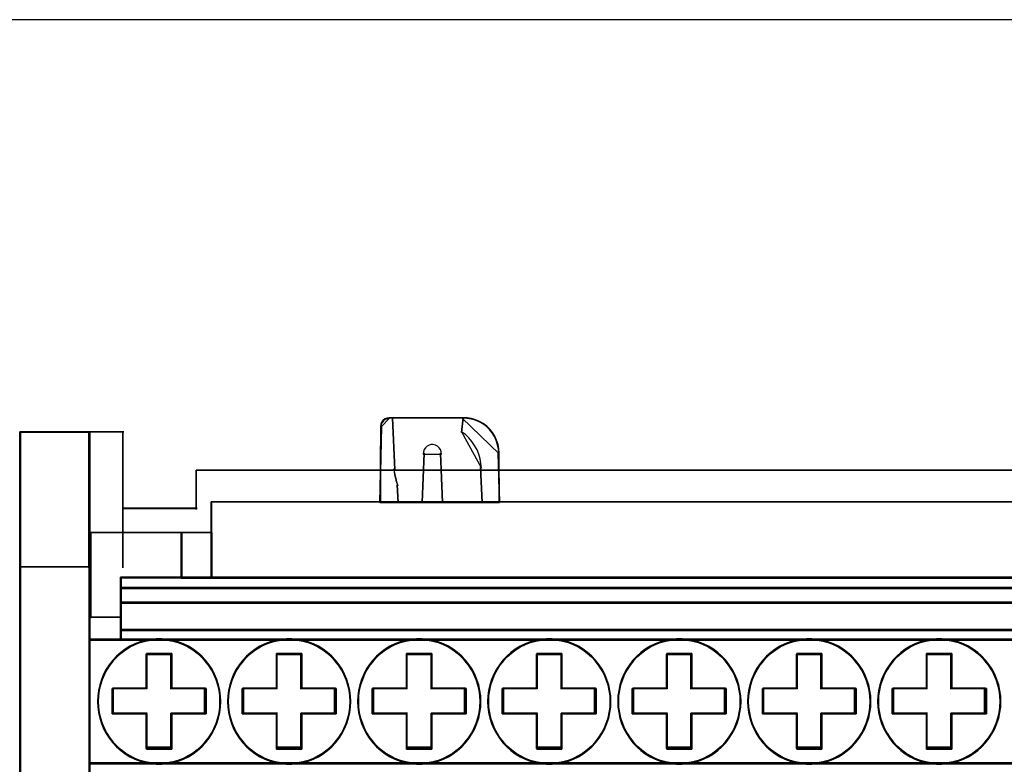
# Model space of a CAD drawing. Header units: millimetres. Extents: x 203 to 3426, y 719 to 2381.
# Tile 49 of 185: x 2523.95 to 2529.8, y 1118.43 to 1122.87. Entities that reach past the tile are written whole.
import ezdxf

# ---------------------------------------------------------------- set-up
doc = ezdxf.new("R2010")
doc.units = ezdxf.units.MM
doc.layers.add('45', color=7, linetype='Continuous')
doc.layers.add('E_Legrand_obudowy', color=7, linetype='Continuous')

# ---------------------------------------------------------------- blocks, each defined once
blk = doc.blocks.new('XL3 160 wnękowa 6x24M')
at = {"layer": 'E_Legrand_obudowy'}
blk.add_lwpolyline([(256.553, -272.261), (-257.679, -272.261)], dxfattribs=at)
blk = doc.blocks.new('BR 4P-10 125A (400408)')
at = {"layer": '45', "color": 59}
for points in [[(27.579, 46.767), (27.559, 47.012), (27.513, 47.264), (27.433, 47.509), (27.333, 47.74), (27.199, 47.951), (27.046, 48.148), (26.866, 48.318), (26.659, 48.475), (26.446, 48.597), (26.219, 48.692), (25.979, 48.76), (25.733, 48.794), (25.493, 48.808), (21.46, 48.808), (21.247, 48.808), (21.12, 48.781), (21.007, 48.74), (20.9, 48.652), (20.82, 48.55), (20.774, 48.434), (20.754, 48.291), (20.721, 43.924), (21.72, 43.924), (23.18, 43.924), (24.286, 43.924), (26.586, 43.924), (27.606, 43.924), (27.579, 46.767)], [(0.032, 27.089), (4.076, 27.089), (4.076, 28.821), (4.076, 28.915), (4.076, 36.039), (4.076, 37.312), (4.076, 44.173), (4.076, 47.987), (0.032, 47.987), (0.032, 44.173), (0.032, 27.089)], [(0.061, 27.118), (4.047, 27.118), (4.047, 28.845), (4.047, 28.939), (4.047, 36.043), (4.047, 37.313), (4.047, 44.155), (4.047, 47.958), (0.061, 47.958), (0.061, 44.155), (0.061, 27.118)], [(94.818, 39.575), (94.818, 42.183), (94.818, 42.967), (94.818, 43.981), (87.28, 43.981), (86.282, 43.981), (84.834, 43.981), (83.749, 43.981), (81.468, 43.981), (80.45, 43.981), (25.304, 43.981), (24.292, 43.981), (22.011, 43.981), (20.914, 43.981), (19.465, 43.981), (18.474, 43.981), (11.015, 43.981), (11.015, 42.967), (11.015, 42.183), (11.015, 39.575), (94.818, 39.575)], [(94.791, 39.604), (94.791, 42.179), (94.791, 42.953), (94.791, 43.954), (87.258, 43.954), (86.261, 43.954), (84.813, 43.954), (83.73, 43.954), (81.45, 43.954), (80.432, 43.954), (25.323, 43.954), (24.312, 43.954), (22.033, 43.954), (20.936, 43.954), (19.489, 43.954), (18.497, 43.954), (11.044, 43.954), (11.044, 42.953), (11.044, 42.179), (11.044, 39.604), (94.791, 39.604)], [(4.017, 36.013), (5.841, 36.013), (5.841, 36.583), (5.841, 37.289), (5.841, 38.157), (5.841, 39.012), (5.841, 39.297), (5.841, 39.609), (9.361, 39.609), (9.361, 42.208), (4.084, 42.208), (4.084, 37.296), (4.017, 37.296), (4.017, 36.013)], [(4.046, 36.042), (5.85, 36.042), (5.85, 36.606), (5.85, 37.306), (5.85, 38.166), (5.85, 39.013), (5.85, 39.296), (5.85, 39.605), (9.333, 39.605), (9.333, 42.18), (4.112, 42.18), (4.112, 37.312), (4.046, 37.312), (4.046, 36.042)], [(11.072, 39.575), (11.072, 42.208), (9.304, 42.208), (9.304, 39.575), (11.072, 39.575)], [(11.044, 39.604), (11.044, 42.18), (9.331, 42.18), (9.331, 39.604), (11.044, 39.604)], [(5.821, 38.984), (99.939, 38.984), (99.939, 39.294), (99.939, 39.634), (96.514, 39.634), (94.815, 39.634), (11.018, 39.634), (9.305, 39.634), (5.821, 39.634), (5.821, 39.294), (5.821, 38.984)], [(5.85, 39.013), (99.912, 39.013), (99.912, 39.296), (99.912, 39.606), (96.489, 39.606), (94.791, 39.606), (11.043, 39.606), (9.332, 39.606), (5.85, 39.606), (5.85, 39.296), (5.85, 39.013)], [(5.821, 38.136), (99.939, 38.136), (99.939, 39.043), (5.821, 39.043), (5.821, 38.136)], [(5.85, 38.165), (99.912, 38.165), (99.912, 39.015), (5.85, 39.015), (5.85, 38.165)], [(5.821, 36.577), (99.939, 36.577), (99.939, 37.303), (99.939, 38.196), (5.821, 38.196), (5.821, 37.303), (5.821, 36.577)], [(5.85, 36.606), (99.912, 36.606), (99.912, 37.306), (99.912, 38.167), (5.85, 38.167), (5.85, 37.306), (5.85, 36.606)], [(5.821, 36.636), (5.821, 36.013), (99.939, 36.013), (99.939, 36.636), (5.821, 36.636)], [(5.85, 36.608), (5.85, 36.042), (99.912, 36.042), (99.912, 36.608), (5.85, 36.608)], [(4.017, 28.91), (101.743, 28.91), (101.743, 36.072), (99.938, 36.072), (5.822, 36.072), (4.017, 36.072), (4.017, 28.91)], [(10.698, 30.119), (10.901, 30.373), (11.076, 30.641), (11.225, 30.923), (11.346, 31.225), (11.454, 31.534), (11.522, 31.849), (11.562, 32.165), (11.576, 32.488), (11.562, 32.817), (11.522, 33.126), (11.454, 33.442), (11.346, 33.758), (11.225, 34.06), (11.076, 34.341), (10.901, 34.602), (10.698, 34.863), (10.482, 35.097), (10.239, 35.303), (9.989, 35.502), (9.712, 35.666), (9.429, 35.804), (9.132, 35.92), (8.821, 36.003), (8.51, 36.058), (8.193, 36.092), (7.869, 36.092), (7.552, 36.058), (7.241, 36.003), (6.937, 35.92), (6.633, 35.804), (6.35, 35.666), (6.073, 35.502), (5.823, 35.303), (5.587, 35.097), (5.364, 34.863), (5.162, 34.602), (4.993, 34.341), (4.844, 34.06), (4.716, 33.758), (4.615, 33.442), (4.547, 33.126), (4.5, 32.817), (4.486, 32.488), (4.5, 32.165), (4.547, 31.849), (4.615, 31.534), (4.716, 31.225), (4.844, 30.923), (4.993, 30.641), (5.162, 30.373), (5.364, 30.119), (5.587, 29.886), (5.823, 29.673), (6.073, 29.481), (6.35, 29.316), (6.633, 29.172), (6.937, 29.062), (7.241, 28.98), (7.552, 28.918), (7.869, 28.884), (8.193, 28.884), (8.51, 28.918), (8.821, 28.98), (9.132, 29.062), (9.429, 29.172), (9.712, 29.316), (9.989, 29.481), (10.239, 29.673), (10.482, 29.886), (10.698, 30.119)], [(11.516, 32.813), (11.529, 32.488), (11.516, 32.169), (11.476, 31.858), (11.409, 31.546), (11.303, 31.241), (11.183, 30.943), (11.036, 30.665), (10.863, 30.401), (10.663, 30.15), (10.45, 29.92), (10.21, 29.71), (9.963, 29.52), (9.69, 29.357), (9.41, 29.215), (9.117, 29.106), (8.811, 29.025), (8.504, 28.964), (8.191, 28.93), (7.871, 28.93), (7.558, 28.964), (7.252, 29.025), (6.952, 29.106), (6.652, 29.215), (6.372, 29.357), (6.099, 29.52), (5.852, 29.71), (5.619, 29.92), (5.399, 30.15), (5.199, 30.401), (5.033, 30.665), (4.886, 30.943), (4.759, 31.241), (4.659, 31.546), (4.593, 31.858), (4.546, 32.169), (4.533, 32.488), (4.546, 32.813), (4.593, 33.118), (4.659, 33.43), (4.759, 33.741), (4.886, 34.04), (5.033, 34.317), (5.199, 34.575), (5.399, 34.832), (5.619, 35.063), (5.852, 35.266), (6.099, 35.463), (6.372, 35.625), (6.652, 35.761), (6.952, 35.876), (7.252, 35.957), (7.558, 36.011), (7.871, 36.045), (8.191, 36.045), (8.504, 36.011), (8.811, 35.957), (9.117, 35.876), (9.41, 35.761), (9.69, 35.625), (9.963, 35.463), (10.21, 35.266), (10.45, 35.063), (10.663, 34.832), (10.863, 34.575), (11.036, 34.317), (11.183, 34.04), (11.303, 33.741), (11.409, 33.43), (11.476, 33.118), (11.516, 32.813)], [(12.634, 30.373), (12.844, 30.119), (13.06, 29.886), (13.303, 29.673), (13.552, 29.481), (13.829, 29.316), (14.113, 29.172), (14.41, 29.062), (14.72, 28.98), (15.024, 28.918), (15.348, 28.884), (15.665, 28.884), (15.989, 28.918), (16.293, 28.98), (16.604, 29.062), (16.901, 29.172), (17.184, 29.316), (17.461, 29.481), (17.711, 29.673), (17.954, 29.886), (18.17, 30.119), (18.379, 30.373), (18.548, 30.641), (18.696, 30.923), (18.825, 31.225), (18.926, 31.534), (18.994, 31.849), (19.041, 32.165), (19.054, 32.488), (19.041, 32.817), (18.994, 33.126), (18.926, 33.442), (18.825, 33.758), (18.696, 34.06), (18.548, 34.341), (18.379, 34.602), (18.17, 34.863), (17.954, 35.097), (17.711, 35.303), (17.461, 35.502), (17.184, 35.666), (16.901, 35.804), (16.604, 35.92), (16.293, 36.003), (15.989, 36.058), (15.665, 36.092), (15.348, 36.092), (15.024, 36.058), (14.72, 36.003), (14.41, 35.92), (14.113, 35.804), (13.829, 35.666), (13.552, 35.502), (13.303, 35.303), (13.06, 35.097), (12.844, 34.863), (12.634, 34.602), (12.466, 34.341), (12.317, 34.06), (12.189, 33.758), (12.088, 33.442), (12.02, 33.126), (11.973, 32.817), (11.959, 32.488), (11.973, 32.165), (12.02, 31.849), (12.088, 31.534), (12.189, 31.225), (12.317, 30.923), (12.466, 30.641), (12.634, 30.373)], [(19.009, 32.488), (18.996, 32.169), (18.95, 31.858), (18.883, 31.546), (18.783, 31.241), (18.656, 30.943), (18.51, 30.665), (18.343, 30.401), (18.137, 30.15), (17.923, 29.92), (17.683, 29.71), (17.437, 29.52), (17.164, 29.357), (16.884, 29.215), (16.591, 29.106), (16.284, 29.025), (15.984, 28.964), (15.664, 28.93), (15.351, 28.93), (15.031, 28.964), (14.731, 29.025), (14.425, 29.106), (14.132, 29.215), (13.852, 29.357), (13.579, 29.52), (13.332, 29.71), (13.092, 29.92), (12.879, 30.15), (12.672, 30.401), (12.506, 30.665), (12.359, 30.943), (12.232, 31.241), (12.133, 31.546), (12.066, 31.858), (12.019, 32.169), (12.006, 32.488), (12.019, 32.813), (12.066, 33.118), (12.133, 33.43), (12.232, 33.741), (12.359, 34.04), (12.506, 34.317), (12.672, 34.575), (12.879, 34.832), (13.092, 35.063), (13.332, 35.266), (13.579, 35.463), (13.852, 35.625), (14.132, 35.761), (14.425, 35.876), (14.731, 35.957), (15.031, 36.011), (15.351, 36.045), (15.664, 36.045), (15.984, 36.011), (16.284, 35.957), (16.591, 35.876), (16.884, 35.761), (17.164, 35.625), (17.437, 35.463), (17.683, 35.266), (17.923, 35.063), (18.137, 34.832), (18.343, 34.575), (18.51, 34.317), (18.656, 34.04), (18.783, 33.741), (18.883, 33.43), (18.95, 33.118), (18.996, 32.813), (19.009, 32.488)], [(19.669, 31.225), (19.791, 30.923), (19.939, 30.641), (20.115, 30.373), (20.317, 30.119), (20.533, 29.886), (20.776, 29.673), (21.026, 29.481), (21.303, 29.316), (21.587, 29.172), (21.884, 29.062), (22.194, 28.98), (22.505, 28.918), (22.822, 28.884), (23.146, 28.884), (23.464, 28.918), (23.774, 28.98), (24.078, 29.062), (24.382, 29.172), (24.666, 29.316), (24.936, 29.481), (25.192, 29.673), (25.428, 29.886), (25.645, 30.119), (25.854, 30.373), (26.023, 30.641), (26.171, 30.923), (26.299, 31.225), (26.401, 31.534), (26.468, 31.849), (26.516, 32.165), (26.529, 32.488), (26.516, 32.817), (26.468, 33.126), (26.401, 33.442), (26.299, 33.758), (26.171, 34.06), (26.023, 34.341), (25.854, 34.602), (25.645, 34.863), (25.428, 35.097), (25.192, 35.303), (24.936, 35.502), (24.666, 35.666), (24.382, 35.804), (24.078, 35.92), (23.774, 36.003), (23.464, 36.058), (23.146, 36.092), (22.822, 36.092), (22.505, 36.058), (22.194, 36.003), (21.884, 35.92), (21.587, 35.804), (21.303, 35.666), (21.026, 35.502), (20.776, 35.303), (20.533, 35.097), (20.317, 34.863), (20.115, 34.602), (19.939, 34.341), (19.791, 34.06), (19.669, 33.758), (19.561, 33.442), (19.493, 33.126), (19.453, 32.817), (19.439, 32.488), (19.453, 32.165), (19.493, 31.849), (19.561, 31.534), (19.669, 31.225)], [(26.469, 32.169), (26.423, 31.858), (26.356, 31.546), (26.256, 31.241), (26.129, 30.943), (25.983, 30.665), (25.816, 30.401), (25.61, 30.15), (25.396, 29.92), (25.163, 29.71), (24.91, 29.52), (24.643, 29.357), (24.364, 29.215), (24.064, 29.106), (23.764, 29.025), (23.457, 28.964), (23.144, 28.93), (22.824, 28.93), (22.511, 28.964), (22.205, 29.025), (21.898, 29.106), (21.605, 29.215), (21.325, 29.357), (21.052, 29.52), (20.805, 29.71), (20.566, 29.92), (20.352, 30.15), (20.152, 30.401), (19.979, 30.665), (19.833, 30.943), (19.713, 31.241), (19.606, 31.546), (19.539, 31.858), (19.499, 32.169), (19.486, 32.488), (19.499, 32.813), (19.539, 33.118), (19.606, 33.43), (19.713, 33.741), (19.833, 34.04), (19.979, 34.317), (20.152, 34.575), (20.352, 34.832), (20.566, 35.063), (20.805, 35.266), (21.052, 35.463), (21.325, 35.625), (21.605, 35.761), (21.898, 35.876), (22.205, 35.957), (22.511, 36.011), (22.824, 36.045), (23.144, 36.045), (23.457, 36.011), (23.764, 35.957), (24.064, 35.876), (24.364, 35.761), (24.643, 35.625), (24.91, 35.463), (25.163, 35.266), (25.396, 35.063), (25.61, 34.832), (25.816, 34.575), (25.983, 34.317), (26.129, 34.04), (26.256, 33.741), (26.356, 33.43), (26.423, 33.118), (26.469, 32.813), (26.482, 32.488), (26.469, 32.169)], [(27.27, 30.923), (27.419, 30.641), (27.588, 30.373), (27.797, 30.119), (28.013, 29.886), (28.249, 29.673), (28.506, 29.481), (28.776, 29.316), (29.066, 29.172), (29.363, 29.062), (29.667, 28.98), (29.978, 28.918), (30.302, 28.884), (30.619, 28.884), (30.937, 28.918), (31.247, 28.98), (31.558, 29.062), (31.855, 29.172), (32.139, 29.316), (32.415, 29.481), (32.665, 29.673), (32.908, 29.886), (33.124, 30.119), (33.327, 30.373), (33.502, 30.641), (33.651, 30.923), (33.772, 31.225), (33.881, 31.534), (33.948, 31.849), (33.995, 32.165), (34.002, 32.488), (33.995, 32.817), (33.948, 33.126), (33.881, 33.442), (33.772, 33.758), (33.651, 34.06), (33.502, 34.341), (33.327, 34.602), (33.124, 34.863), (32.908, 35.097), (32.665, 35.303), (32.415, 35.502), (32.139, 35.666), (31.855, 35.804), (31.558, 35.92), (31.247, 36.003), (30.937, 36.058), (30.619, 36.092), (30.302, 36.092), (29.978, 36.058), (29.667, 36.003), (29.363, 35.92), (29.066, 35.804), (28.776, 35.666), (28.506, 35.502), (28.249, 35.303), (28.013, 35.097), (27.797, 34.863), (27.588, 34.602), (27.419, 34.341), (27.27, 34.06), (27.142, 33.758), (27.041, 33.442), (26.973, 33.126), (26.926, 32.817), (26.912, 32.488), (26.926, 32.165), (26.973, 31.849), (27.041, 31.534), (27.142, 31.225), (27.27, 30.923)], [(33.949, 32.169), (33.902, 31.858), (33.836, 31.546), (33.729, 31.241), (33.609, 30.943), (33.462, 30.665), (33.289, 30.401), (33.089, 30.15), (32.876, 29.92), (32.636, 29.71), (32.39, 29.52), (32.116, 29.357), (31.837, 29.215), (31.543, 29.106), (31.237, 29.025), (30.93, 28.964), (30.617, 28.93), (30.304, 28.93), (29.984, 28.964), (29.678, 29.025), (29.378, 29.106), (29.085, 29.215), (28.798, 29.357), (28.532, 29.52), (28.278, 29.71), (28.045, 29.92), (27.832, 30.15), (27.625, 30.401), (27.459, 30.665), (27.312, 30.943), (27.186, 31.241), (27.086, 31.546), (27.019, 31.858), (26.972, 32.169), (26.959, 32.488), (26.972, 32.813), (27.019, 33.118), (27.086, 33.43), (27.186, 33.741), (27.312, 34.04), (27.459, 34.317), (27.625, 34.575), (27.832, 34.832), (28.045, 35.063), (28.278, 35.266), (28.532, 35.463), (28.798, 35.625), (29.085, 35.761), (29.378, 35.876), (29.678, 35.957), (29.984, 36.011), (30.304, 36.045), (30.617, 36.045), (30.93, 36.011), (31.237, 35.957), (31.543, 35.876), (31.837, 35.761), (32.116, 35.625), (32.39, 35.463), (32.636, 35.266), (32.876, 35.063), (33.089, 34.832), (33.289, 34.575), (33.462, 34.317), (33.609, 34.04), (33.729, 33.741), (33.836, 33.43), (33.902, 33.118), (33.949, 32.813), (33.955, 32.488), (33.949, 32.169)], [(34.615, 31.225), (34.744, 30.923), (34.892, 30.641), (35.068, 30.373), (35.27, 30.119), (35.486, 29.886), (35.73, 29.673), (35.979, 29.481), (36.256, 29.316), (36.54, 29.172), (36.837, 29.062), (37.147, 28.98), (37.458, 28.918), (37.775, 28.884), (38.093, 28.884), (38.417, 28.918), (38.721, 28.98), (39.031, 29.062), (39.328, 29.172), (39.619, 29.316), (39.889, 29.481), (40.145, 29.673), (40.382, 29.886), (40.598, 30.119), (40.807, 30.373), (40.976, 30.641), (41.124, 30.923), (41.253, 31.225), (41.354, 31.534), (41.421, 31.849), (41.469, 32.165), (41.482, 32.488), (41.469, 32.817), (41.421, 33.126), (41.354, 33.442), (41.253, 33.758), (41.124, 34.06), (40.976, 34.341), (40.807, 34.602), (40.598, 34.863), (40.382, 35.097), (40.145, 35.303), (39.889, 35.502), (39.619, 35.666), (39.328, 35.804), (39.031, 35.92), (38.721, 36.003), (38.417, 36.058), (38.093, 36.092), (37.775, 36.092), (37.458, 36.058), (37.147, 36.003), (36.837, 35.92), (36.54, 35.804), (36.256, 35.666), (35.979, 35.502), (35.73, 35.303), (35.486, 35.097), (35.27, 34.863), (35.068, 34.602), (34.892, 34.341), (34.744, 34.06), (34.615, 33.758), (34.514, 33.442), (34.447, 33.126), (34.399, 32.817), (34.393, 32.488), (34.399, 32.165), (34.447, 31.849), (34.514, 31.534), (34.615, 31.225)], [(41.376, 31.858), (41.309, 31.546), (41.209, 31.241), (41.082, 30.943), (40.936, 30.665), (40.769, 30.401), (40.563, 30.15), (40.35, 29.92), (40.116, 29.71), (39.863, 29.52), (39.597, 29.357), (39.31, 29.215), (39.017, 29.106), (38.71, 29.025), (38.411, 28.964), (38.091, 28.93), (37.778, 28.93), (37.464, 28.964), (37.158, 29.025), (36.851, 29.106), (36.558, 29.215), (36.278, 29.357), (36.005, 29.52), (35.759, 29.71), (35.519, 29.92), (35.305, 30.15), (35.106, 30.401), (34.932, 30.665), (34.786, 30.943), (34.659, 31.241), (34.559, 31.546), (34.493, 31.858), (34.446, 32.169), (34.439, 32.488), (34.446, 32.813), (34.493, 33.118), (34.559, 33.43), (34.659, 33.741), (34.786, 34.04), (34.932, 34.317), (35.106, 34.575), (35.305, 34.832), (35.519, 35.063), (35.759, 35.266), (36.005, 35.463), (36.278, 35.625), (36.558, 35.761), (36.851, 35.876), (37.158, 35.957), (37.464, 36.011), (37.778, 36.045), (38.091, 36.045), (38.411, 36.011), (38.71, 35.957), (39.017, 35.876), (39.31, 35.761), (39.597, 35.625), (39.863, 35.463), (40.116, 35.266), (40.35, 35.063), (40.563, 34.832), (40.769, 34.575), (40.936, 34.317), (41.082, 34.04), (41.209, 33.741), (41.309, 33.43), (41.376, 33.118), (41.422, 32.813), (41.436, 32.488), (41.422, 32.169), (41.376, 31.858)], [(42.211, 30.923), (42.359, 30.641), (42.528, 30.373), (42.737, 30.119), (42.953, 29.886), (43.19, 29.673), (43.446, 29.481), (43.716, 29.316), (44.006, 29.172), (44.303, 29.062), (44.607, 28.98), (44.918, 28.918), (45.242, 28.884), (45.559, 28.884), (45.876, 28.918), (46.187, 28.98), (46.497, 29.062), (46.794, 29.172), (47.078, 29.316), (47.355, 29.481), (47.604, 29.673), (47.847, 29.886), (48.063, 30.119), (48.266, 30.373), (48.441, 30.641), (48.59, 30.923), (48.711, 31.225), (48.819, 31.534), (48.887, 31.849), (48.934, 32.165), (48.941, 32.488), (48.934, 32.817), (48.887, 33.126), (48.819, 33.442), (48.711, 33.758), (48.59, 34.06), (48.441, 34.341), (48.266, 34.602), (48.063, 34.863), (47.847, 35.097), (47.604, 35.303), (47.355, 35.502), (47.078, 35.666), (46.794, 35.804), (46.497, 35.92), (46.187, 36.003), (45.876, 36.058), (45.559, 36.092), (45.242, 36.092), (44.918, 36.058), (44.607, 36.003), (44.303, 35.92), (44.006, 35.804), (43.716, 35.666), (43.446, 35.502), (43.19, 35.303), (42.953, 35.097), (42.737, 34.863), (42.528, 34.602), (42.359, 34.341), (42.211, 34.06), (42.083, 33.758), (41.981, 33.442), (41.914, 33.126), (41.867, 32.817), (41.853, 32.488), (41.867, 32.165), (41.914, 31.849), (41.981, 31.534), (42.083, 31.225), (42.211, 30.923)], [(48.774, 31.546), (48.668, 31.241), (48.548, 30.943), (48.401, 30.665), (48.228, 30.401), (48.028, 30.15), (47.815, 29.92), (47.575, 29.71), (47.329, 29.52), (47.056, 29.357), (46.776, 29.215), (46.483, 29.106), (46.176, 29.025), (45.87, 28.964), (45.557, 28.93), (45.244, 28.93), (44.924, 28.964), (44.618, 29.025), (44.318, 29.106), (44.025, 29.215), (43.738, 29.357), (43.472, 29.52), (43.219, 29.71), (42.986, 29.92), (42.772, 30.15), (42.566, 30.401), (42.399, 30.665), (42.253, 30.943), (42.126, 31.241), (42.026, 31.546), (41.96, 31.858), (41.913, 32.169), (41.9, 32.488), (41.913, 32.813), (41.96, 33.118), (42.026, 33.43), (42.126, 33.741), (42.253, 34.04), (42.399, 34.317), (42.566, 34.575), (42.772, 34.832), (42.986, 35.063), (43.219, 35.266), (43.472, 35.463), (43.738, 35.625), (44.025, 35.761), (44.318, 35.876), (44.618, 35.957), (44.924, 36.011), (45.244, 36.045), (45.557, 36.045), (45.87, 36.011), (46.176, 35.957), (46.483, 35.876), (46.776, 35.761), (47.056, 35.625), (47.329, 35.463), (47.575, 35.266), (47.815, 35.063), (48.028, 34.832), (48.228, 34.575), (48.401, 34.317), (48.548, 34.04), (48.668, 33.741), (48.774, 33.43), (48.841, 33.118), (48.888, 32.813), (48.894, 32.488), (48.888, 32.169), (48.841, 31.858), (48.774, 31.546)], [(49.833, 30.641), (50.008, 30.373), (50.211, 30.119), (50.427, 29.886), (50.67, 29.673), (50.92, 29.481), (51.196, 29.316), (51.48, 29.172), (51.777, 29.062), (52.087, 28.98), (52.398, 28.918), (52.715, 28.884), (53.032, 28.884), (53.356, 28.918), (53.667, 28.98), (53.971, 29.062), (54.268, 29.172), (54.558, 29.316), (54.828, 29.481), (55.085, 29.673), (55.321, 29.886), (55.537, 30.119), (55.746, 30.373), (55.915, 30.641), (56.063, 30.923), (56.192, 31.225), (56.293, 31.534), (56.36, 31.849), (56.408, 32.165), (56.421, 32.488), (56.408, 32.817), (56.36, 33.126), (56.293, 33.442), (56.192, 33.758), (56.063, 34.06), (55.915, 34.341), (55.746, 34.602), (55.537, 34.863), (55.321, 35.097), (55.085, 35.303), (54.828, 35.502), (54.558, 35.666), (54.268, 35.804), (53.971, 35.92), (53.667, 36.003), (53.356, 36.058), (53.032, 36.092), (52.715, 36.092), (52.398, 36.058), (52.087, 36.003), (51.777, 35.92), (51.48, 35.804), (51.196, 35.666), (50.92, 35.502), (50.67, 35.303), (50.427, 35.097), (50.211, 34.863), (50.008, 34.602), (49.833, 34.341), (49.684, 34.06), (49.563, 33.758), (49.455, 33.442), (49.387, 33.126), (49.34, 32.817), (49.333, 32.488), (49.34, 32.165), (49.387, 31.849), (49.455, 31.534), (49.563, 31.225), (49.684, 30.923), (49.833, 30.641)], [(56.148, 31.241), (56.021, 30.943), (55.875, 30.665), (55.708, 30.401), (55.502, 30.15), (55.288, 29.92), (55.055, 29.71), (54.802, 29.52), (54.535, 29.357), (54.249, 29.215), (53.956, 29.106), (53.656, 29.025), (53.349, 28.964), (53.03, 28.93), (52.716, 28.93), (52.403, 28.964), (52.097, 29.025), (51.79, 29.106), (51.497, 29.215), (51.217, 29.357), (50.944, 29.52), (50.697, 29.71), (50.458, 29.92), (50.244, 30.15), (50.044, 30.401), (49.871, 30.665), (49.725, 30.943), (49.605, 31.241), (49.498, 31.546), (49.431, 31.858), (49.385, 32.169), (49.378, 32.488), (49.385, 32.813), (49.431, 33.118), (49.498, 33.43), (49.605, 33.741), (49.725, 34.04), (49.871, 34.317), (50.044, 34.575), (50.244, 34.832), (50.458, 35.063), (50.697, 35.266), (50.944, 35.463), (51.217, 35.625), (51.497, 35.761), (51.79, 35.876), (52.097, 35.957), (52.403, 36.011), (52.716, 36.045), (53.03, 36.045), (53.349, 36.011), (53.656, 35.957), (53.956, 35.876), (54.249, 35.761), (54.535, 35.625), (54.802, 35.463), (55.055, 35.266), (55.288, 35.063), (55.502, 34.832), (55.708, 34.575), (55.875, 34.317), (56.021, 34.04), (56.148, 33.741), (56.248, 33.43), (56.315, 33.118), (56.361, 32.813), (56.374, 32.488), (56.361, 32.169), (56.315, 31.858), (56.248, 31.546), (56.148, 31.241)], [(10.736, 31.775), (8.758, 31.775), (8.758, 29.749), (7.303, 29.749), (7.303, 31.775), (5.325, 31.775), (5.325, 33.24), (7.303, 33.24), (7.303, 35.251), (8.758, 35.251), (8.758, 33.24), (10.736, 33.24), (10.736, 31.775)], [(10.736, 31.775), (10.736, 33.24), (8.758, 33.24), (8.758, 35.251), (7.303, 35.251), (7.303, 33.24), (5.325, 33.24), (5.325, 31.775), (7.303, 31.775), (7.303, 29.749), (8.758, 29.749), (8.758, 31.775), (10.736, 31.775)], [(10.662, 31.795), (10.662, 33.22), (8.738, 33.22), (8.738, 35.176), (7.324, 35.176), (7.324, 33.22), (5.4, 33.22), (5.4, 31.795), (7.324, 31.795), (7.324, 29.825), (8.738, 29.825), (8.738, 31.795), (10.662, 31.795)], [(16.231, 31.775), (16.231, 29.749), (14.784, 29.749), (14.784, 31.775), (12.8, 31.775), (12.8, 33.24), (14.784, 33.24), (14.784, 35.251), (16.231, 35.251), (16.231, 33.24), (18.216, 33.24), (18.216, 31.775), (16.231, 31.775)], [(18.216, 31.775), (18.216, 33.24), (16.231, 33.24), (16.231, 35.251), (14.784, 35.251), (14.784, 33.24), (12.8, 33.24), (12.8, 31.775), (14.784, 31.775), (14.784, 29.749), (16.231, 29.749), (16.231, 31.775), (18.216, 31.775)], [(18.141, 31.795), (18.141, 33.22), (16.211, 33.22), (16.211, 35.176), (14.803, 35.176), (14.803, 33.22), (12.873, 33.22), (12.873, 31.795), (14.803, 31.795), (14.803, 29.825), (16.211, 29.825), (16.211, 31.795), (18.141, 31.795)], [(23.711, 31.775), (23.711, 29.749), (22.256, 29.749), (22.256, 31.775), (20.278, 31.775), (20.278, 33.24), (22.256, 33.24), (22.256, 35.251), (23.711, 35.251), (23.711, 33.24), (25.689, 33.24), (25.689, 31.775), (23.711, 31.775)], [(25.689, 31.775), (25.689, 33.24), (23.711, 33.24), (23.711, 35.251), (22.256, 35.251), (22.256, 33.24), (20.278, 33.24), (20.278, 31.775), (22.256, 31.775), (22.256, 29.749), (23.711, 29.749), (23.711, 31.775), (25.689, 31.775)], [(25.615, 31.795), (25.615, 33.22), (23.692, 33.22), (23.692, 35.176), (22.277, 35.176), (22.277, 33.22), (20.353, 33.22), (20.353, 31.795), (22.277, 31.795), (22.277, 29.825), (23.692, 29.825), (23.692, 31.795), (25.615, 31.795)], [(31.184, 31.775), (31.184, 29.749), (29.737, 29.749), (29.737, 31.775), (27.753, 31.775), (27.753, 33.24), (29.737, 33.24), (29.737, 35.251), (31.184, 35.251), (31.184, 33.24), (33.162, 33.24), (33.162, 31.775), (31.184, 31.775)], [(33.162, 31.775), (33.162, 33.24), (31.184, 33.24), (31.184, 35.251), (29.737, 35.251), (29.737, 33.24), (27.753, 33.24), (27.753, 31.775), (29.737, 31.775), (29.737, 29.749), (31.184, 29.749), (31.184, 31.775), (33.162, 31.775)], [(33.088, 31.795), (33.088, 33.22), (31.165, 33.22), (31.165, 35.176), (29.757, 35.176), (29.757, 33.22), (27.826, 33.22), (27.826, 31.795), (29.757, 31.795), (29.757, 29.825), (31.165, 29.825), (31.165, 31.795), (33.088, 31.795)], [(38.651, 31.775), (38.651, 29.749), (37.21, 29.749), (37.21, 31.775), (35.231, 31.775), (35.231, 33.24), (37.21, 33.24), (37.21, 35.251), (38.651, 35.251), (38.651, 33.24), (40.629, 33.24), (40.629, 31.775), (38.651, 31.775)], [(40.629, 31.775), (40.629, 33.24), (38.651, 33.24), (38.651, 35.251), (37.21, 35.251), (37.21, 33.24), (35.231, 33.24), (35.231, 31.775), (37.21, 31.775), (37.21, 29.749), (38.651, 29.749), (38.651, 31.775), (40.629, 31.775)], [(40.554, 31.795), (40.554, 33.22), (38.631, 33.22), (38.631, 35.176), (37.23, 35.176), (37.23, 33.22), (35.306, 33.22), (35.306, 31.795), (37.23, 31.795), (37.23, 29.825), (38.631, 29.825), (38.631, 31.795), (40.554, 31.795)], [(46.125, 31.775), (46.125, 29.749), (44.684, 29.749), (44.684, 31.775), (42.706, 31.775), (42.706, 33.24), (44.684, 33.24), (44.684, 35.251), (46.125, 35.251), (46.125, 33.24), (48.102, 33.24), (48.102, 31.775), (46.125, 31.775)], [(48.102, 31.775), (48.102, 33.24), (46.125, 33.24), (46.125, 35.251), (44.684, 35.251), (44.684, 33.24), (42.706, 33.24), (42.706, 31.775), (44.684, 31.775), (44.684, 29.749), (46.125, 29.749), (46.125, 31.775), (48.102, 31.775)], [(48.027, 31.795), (48.027, 33.22), (46.104, 33.22), (46.104, 35.176), (44.703, 35.176), (44.703, 33.22), (42.779, 33.22), (42.779, 31.795), (44.703, 31.795), (44.703, 29.825), (46.104, 29.825), (46.104, 31.795), (48.027, 31.795)], [(52.15, 29.749), (52.15, 31.775), (50.172, 31.775), (50.172, 33.24), (52.15, 33.24), (52.15, 35.251), (53.598, 35.251), (53.598, 33.24), (55.583, 33.24), (55.583, 31.775), (53.598, 31.775), (53.598, 29.749), (52.15, 29.749)], [(55.583, 31.775), (55.583, 33.24), (53.598, 33.24), (53.598, 35.251), (52.15, 35.251), (52.15, 33.24), (50.172, 33.24), (50.172, 31.775), (52.15, 31.775), (52.15, 29.749), (53.598, 29.749), (53.598, 31.775), (55.583, 31.775)], [(55.507, 31.795), (55.507, 33.22), (53.578, 33.22), (53.578, 35.176), (52.17, 35.176), (52.17, 33.22), (50.247, 33.22), (50.247, 31.795), (52.17, 31.795), (52.17, 29.825), (53.578, 29.825), (53.578, 31.795), (55.507, 31.795)]]:
    blk.add_lwpolyline(points, close=True, dxfattribs=at)
at = {"layer": '45', "color": 150}
for points in [[(27.551, 46.763), (27.531, 47.005), (27.485, 47.253), (27.405, 47.495), (27.306, 47.724), (27.174, 47.932), (27.022, 48.127), (26.843, 48.295), (26.639, 48.45), (26.427, 48.571), (26.202, 48.665), (25.964, 48.732), (25.72, 48.766), (25.482, 48.779), (21.483, 48.779), (21.271, 48.779), (21.146, 48.752), (21.033, 48.712), (20.928, 48.625), (20.848, 48.524), (20.802, 48.41), (20.782, 48.268), (20.749, 43.953), (21.741, 43.953), (23.188, 43.953), (24.285, 43.953), (26.566, 43.953), (27.577, 43.953), (27.551, 46.763)], [(3.997, 43.963), (3.997, 47.987), (3.997, 43.963)], [(3.997, 47.987), (5.998, 47.987), (3.997, 47.987)], [(5.939, 43.963), (5.939, 47.987), (5.939, 43.963)], [(10.169, 45.797), (10.169, 45.469), (10.169, 45.797)], [(10.169, 45.797), (95.545, 45.797), (10.169, 45.797)], [(10.169, 43.527), (10.169, 45.528), (10.169, 43.527)], [(3.997, 44.023), (3.997, 40.737), (3.997, 44.023)], [(5.939, 44.023), (5.939, 40.737), (5.939, 44.023)], [(5.939, 43.606), (10.227, 43.606), (5.939, 43.606)], [(5.939, 43.586), (10.227, 43.586), (5.939, 43.586)], [(3.997, 40.797), (3.997, 40.18), (3.997, 40.797)], [(5.939, 40.797), (5.939, 40.18), (5.939, 40.797)], [(0, 40.24), (4.056, 40.24), (0, 40.24)]]:
    blk.add_lwpolyline(points, close=True, dxfattribs=at)
at = {"layer": '45', "color": 139}
for points in [[(21.301, 48.808), (21.161, 48.778), (21.035, 48.733), (20.917, 48.636), (20.828, 48.523), (20.777, 48.396), (20.755, 48.239), (21.301, 48.808)], [(21.244, 48.808), (21.512, 48.808), (21.244, 48.808)], [(21.315, 48.794), (21.244, 48.794), (21.315, 48.794)], [(21.512, 48.808), (21.256, 48.808), (21.512, 48.808)], [(25.511, 48.808), (21.455, 48.808), (25.511, 48.808)], [(21.455, 48.808), (21.572, 45.812), (21.455, 48.808)], [(25.406, 47.949), (25.511, 48.808), (25.406, 47.949)], [(27.579, 46.733), (27.559, 46.982), (27.511, 47.238), (27.43, 47.487), (27.328, 47.722), (27.192, 47.937), (27.036, 48.137), (26.852, 48.31), (26.642, 48.469), (26.424, 48.594), (26.194, 48.69), (25.949, 48.76), (25.698, 48.794), (25.44, 48.808), (27.579, 46.733)], [(20.812, 48.296), (20.721, 43.924), (20.812, 48.296)], [(20.721, 43.924), (20.812, 48.296), (20.721, 43.924)], [(0.032, 44.125), (0.032, 47.987), (0.032, 44.125)], [(0.032, 47.987), (4.076, 47.987), (0.032, 47.987)], [(4.017, 44.125), (4.017, 47.987), (4.017, 44.125)], [(26.554, 45.905), (26.526, 46.168), (26.478, 46.452), (26.408, 46.708), (26.304, 46.971), (26.164, 47.213), (26.011, 47.434), (25.83, 47.649), (25.635, 47.835), (25.406, 48.002), (26.554, 45.905)], [(24.255, 46.719), (24.248, 46.847), (24.199, 46.975), (24.129, 47.08), (24.032, 47.171), (23.913, 47.231), (23.794, 47.269), (23.675, 47.269), (23.563, 47.231), (23.444, 47.171), (23.346, 47.08), (23.276, 46.975), (23.227, 46.847), (23.213, 46.719), (24.255, 46.719)], [(23.159, 43.924), (23.27, 46.778), (23.159, 43.924)], [(24.211, 46.778), (24.315, 43.924), (24.211, 46.778)], [(27.52, 46.791), (27.606, 43.924), (27.52, 46.791)], [(21.527, 45.871), (21.553, 45.542), (21.641, 45.212), (21.763, 44.898), (21.527, 45.871)], [(26.594, 43.924), (26.504, 45.952), (26.594, 43.924)], [(21.706, 44.957), (21.77, 43.924), (21.706, 44.957)], [(0.032, 44.184), (0.032, 27.089), (0.032, 44.184)], [(4.017, 44.184), (4.017, 27.089), (4.017, 44.184)], [(94.818, 43.981), (11.015, 43.981), (94.818, 43.981)], [(11.015, 43.981), (11.015, 42.922), (11.015, 43.981)], [(11.015, 42.149), (11.015, 42.981), (11.015, 42.149)], [(4.083, 42.208), (9.361, 42.208), (4.083, 42.208)], [(4.083, 42.208), (4.083, 37.283), (4.083, 42.208)], [(9.304, 42.208), (9.304, 39.575), (9.304, 42.208)], [(9.304, 42.208), (11.072, 42.208), (9.304, 42.208)], [(11.015, 39.575), (11.015, 42.208), (11.015, 39.575)], [(5.821, 39.634), (5.821, 39.266), (5.821, 39.634)], [(99.939, 39.634), (5.821, 39.634), (99.939, 39.634)], [(5.821, 38.984), (5.821, 39.325), (5.821, 38.984)], [(5.821, 38.136), (5.821, 39.043), (5.821, 38.136)], [(99.939, 39.043), (5.821, 39.043), (99.939, 39.043)], [(5.821, 36.577), (5.821, 38.196), (5.821, 36.577)], [(99.939, 38.196), (5.821, 38.196), (99.939, 38.196)], [(5.834, 37.342), (4.017, 37.342), (5.834, 37.342)], [(5.878, 37.335), (5.775, 37.335), (5.878, 37.335)], [(5.821, 36.013), (5.821, 36.636), (5.821, 36.013)], [(99.939, 36.636), (5.821, 36.636), (99.939, 36.636)], [(4.017, 36.072), (5.878, 36.072), (4.017, 36.072)], [(11.529, 32.488), (11.516, 32.813), (11.476, 33.118), (11.409, 33.43), (11.303, 33.741), (11.183, 34.04), (11.036, 34.317), (10.863, 34.575), (10.663, 34.832), (10.45, 35.063), (10.21, 35.266), (9.963, 35.463), (9.69, 35.625), (9.41, 35.761), (9.117, 35.876), (8.811, 35.957), (8.504, 36.011), (8.191, 36.045), (7.871, 36.045), (7.558, 36.011), (7.252, 35.957), (6.952, 35.876), (6.652, 35.761), (6.372, 35.625), (6.099, 35.463), (5.852, 35.266), (5.619, 35.063), (5.399, 34.832), (5.199, 34.575), (5.033, 34.317), (4.886, 34.04), (4.759, 33.741), (4.659, 33.43), (4.593, 33.118), (4.546, 32.813), (4.533, 32.488), (4.546, 32.169), (4.593, 31.858), (4.659, 31.546), (4.759, 31.241), (4.886, 30.943), (5.033, 30.665), (5.199, 30.401), (5.399, 30.15), (5.619, 29.92), (5.852, 29.71), (6.099, 29.52), (6.372, 29.357), (6.652, 29.215), (6.952, 29.106), (7.252, 29.025), (7.558, 28.964), (7.871, 28.93), (8.191, 28.93), (8.504, 28.964), (8.811, 29.025), (9.117, 29.106), (9.41, 29.215), (9.69, 29.357), (9.963, 29.52), (10.21, 29.71), (10.45, 29.92), (10.663, 30.15), (10.863, 30.401), (11.036, 30.665), (11.183, 30.943), (11.303, 31.241), (11.409, 31.546), (11.476, 31.858), (11.516, 32.169), (11.529, 32.488)], [(5.821, 36.072), (99.939, 36.072), (5.821, 36.072)], [(19.009, 32.488), (18.996, 32.813), (18.95, 33.118), (18.883, 33.43), (18.783, 33.741), (18.656, 34.04), (18.51, 34.317), (18.343, 34.575), (18.137, 34.832), (17.923, 35.063), (17.683, 35.266), (17.437, 35.463), (17.164, 35.625), (16.884, 35.761), (16.591, 35.876), (16.284, 35.957), (15.984, 36.011), (15.664, 36.045), (15.351, 36.045), (15.031, 36.011), (14.731, 35.957), (14.425, 35.876), (14.132, 35.761), (13.852, 35.625), (13.579, 35.463), (13.332, 35.266), (13.092, 35.063), (12.879, 34.832), (12.672, 34.575), (12.506, 34.317), (12.359, 34.04), (12.232, 33.741), (12.133, 33.43), (12.066, 33.118), (12.019, 32.813), (12.006, 32.488), (12.019, 32.169), (12.066, 31.858), (12.133, 31.546), (12.232, 31.241), (12.359, 30.943), (12.506, 30.665), (12.672, 30.401), (12.879, 30.15), (13.092, 29.92), (13.332, 29.71), (13.579, 29.52), (13.852, 29.357), (14.132, 29.215), (14.425, 29.106), (14.731, 29.025), (15.031, 28.964), (15.351, 28.93), (15.664, 28.93), (15.984, 28.964), (16.284, 29.025), (16.591, 29.106), (16.884, 29.215), (17.164, 29.357), (17.437, 29.52), (17.683, 29.71), (17.923, 29.92), (18.137, 30.15), (18.343, 30.401), (18.51, 30.665), (18.656, 30.943), (18.783, 31.241), (18.883, 31.546), (18.95, 31.858), (18.996, 32.169), (19.009, 32.488)], [(26.482, 32.488), (26.469, 32.813), (26.423, 33.118), (26.356, 33.43), (26.256, 33.741), (26.129, 34.04), (25.983, 34.317), (25.816, 34.575), (25.61, 34.832), (25.396, 35.063), (25.163, 35.266), (24.91, 35.463), (24.643, 35.625), (24.364, 35.761), (24.064, 35.876), (23.764, 35.957), (23.457, 36.011), (23.144, 36.045), (22.824, 36.045), (22.511, 36.011), (22.205, 35.957), (21.898, 35.876), (21.605, 35.761), (21.325, 35.625), (21.052, 35.463), (20.805, 35.266), (20.566, 35.063), (20.352, 34.832), (20.152, 34.575), (19.979, 34.317), (19.833, 34.04), (19.713, 33.741), (19.606, 33.43), (19.539, 33.118), (19.499, 32.813), (19.486, 32.488), (19.499, 32.169), (19.539, 31.858), (19.606, 31.546), (19.713, 31.241), (19.833, 30.943), (19.979, 30.665), (20.152, 30.401), (20.352, 30.15), (20.566, 29.92), (20.805, 29.71), (21.052, 29.52), (21.325, 29.357), (21.605, 29.215), (21.898, 29.106), (22.205, 29.025), (22.511, 28.964), (22.824, 28.93), (23.144, 28.93), (23.457, 28.964), (23.764, 29.025), (24.064, 29.106), (24.364, 29.215), (24.643, 29.357), (24.91, 29.52), (25.163, 29.71), (25.396, 29.92), (25.61, 30.15), (25.816, 30.401), (25.983, 30.665), (26.129, 30.943), (26.256, 31.241), (26.356, 31.546), (26.423, 31.858), (26.469, 32.169), (26.482, 32.488)], [(33.955, 32.488), (33.949, 32.813), (33.902, 33.118), (33.836, 33.43), (33.729, 33.741), (33.609, 34.04), (33.462, 34.317), (33.289, 34.575), (33.089, 34.832), (32.876, 35.063), (32.636, 35.266), (32.39, 35.463), (32.116, 35.625), (31.837, 35.761), (31.543, 35.876), (31.237, 35.957), (30.93, 36.011), (30.617, 36.045), (30.304, 36.045), (29.984, 36.011), (29.678, 35.957), (29.378, 35.876), (29.085, 35.761), (28.798, 35.625), (28.532, 35.463), (28.278, 35.266), (28.045, 35.063), (27.832, 34.832), (27.625, 34.575), (27.459, 34.317), (27.312, 34.04), (27.186, 33.741), (27.086, 33.43), (27.019, 33.118), (26.972, 32.813), (26.959, 32.488), (26.972, 32.169), (27.019, 31.858), (27.086, 31.546), (27.186, 31.241), (27.312, 30.943), (27.459, 30.665), (27.625, 30.401), (27.832, 30.15), (28.045, 29.92), (28.278, 29.71), (28.532, 29.52), (28.798, 29.357), (29.085, 29.215), (29.378, 29.106), (29.678, 29.025), (29.984, 28.964), (30.304, 28.93), (30.617, 28.93), (30.93, 28.964), (31.237, 29.025), (31.543, 29.106), (31.837, 29.215), (32.116, 29.357), (32.39, 29.52), (32.636, 29.71), (32.876, 29.92), (33.089, 30.15), (33.289, 30.401), (33.462, 30.665), (33.609, 30.943), (33.729, 31.241), (33.836, 31.546), (33.902, 31.858), (33.949, 32.169), (33.955, 32.488)], [(41.436, 32.488), (41.422, 32.813), (41.376, 33.118), (41.309, 33.43), (41.209, 33.741), (41.082, 34.04), (40.936, 34.317), (40.769, 34.575), (40.563, 34.832), (40.35, 35.063), (40.116, 35.266), (39.863, 35.463), (39.597, 35.625), (39.31, 35.761), (39.017, 35.876), (38.71, 35.957), (38.411, 36.011), (38.091, 36.045), (37.778, 36.045), (37.464, 36.011), (37.158, 35.957), (36.851, 35.876), (36.558, 35.761), (36.278, 35.625), (36.005, 35.463), (35.759, 35.266), (35.519, 35.063), (35.305, 34.832), (35.106, 34.575), (34.932, 34.317), (34.786, 34.04), (34.659, 33.741), (34.559, 33.43), (34.493, 33.118), (34.446, 32.813), (34.439, 32.488), (34.446, 32.169), (34.493, 31.858), (34.559, 31.546), (34.659, 31.241), (34.786, 30.943), (34.932, 30.665), (35.106, 30.401), (35.305, 30.15), (35.519, 29.92), (35.759, 29.71), (36.005, 29.52), (36.278, 29.357), (36.558, 29.215), (36.851, 29.106), (37.158, 29.025), (37.464, 28.964), (37.778, 28.93), (38.091, 28.93), (38.411, 28.964), (38.71, 29.025), (39.017, 29.106), (39.31, 29.215), (39.597, 29.357), (39.863, 29.52), (40.116, 29.71), (40.35, 29.92), (40.563, 30.15), (40.769, 30.401), (40.936, 30.665), (41.082, 30.943), (41.209, 31.241), (41.309, 31.546), (41.376, 31.858), (41.422, 32.169), (41.436, 32.488)], [(48.894, 32.488), (48.888, 32.813), (48.841, 33.118), (48.774, 33.43), (48.668, 33.741), (48.548, 34.04), (48.401, 34.317), (48.228, 34.575), (48.028, 34.832), (47.815, 35.063), (47.575, 35.266), (47.329, 35.463), (47.056, 35.625), (46.776, 35.761), (46.483, 35.876), (46.176, 35.957), (45.87, 36.011), (45.557, 36.045), (45.244, 36.045), (44.924, 36.011), (44.618, 35.957), (44.318, 35.876), (44.025, 35.761), (43.738, 35.625), (43.472, 35.463), (43.219, 35.266), (42.986, 35.063), (42.772, 34.832), (42.566, 34.575), (42.399, 34.317), (42.253, 34.04), (42.126, 33.741), (42.026, 33.43), (41.96, 33.118), (41.913, 32.813), (41.9, 32.488), (41.913, 32.169), (41.96, 31.858), (42.026, 31.546), (42.126, 31.241), (42.253, 30.943), (42.399, 30.665), (42.566, 30.401), (42.772, 30.15), (42.986, 29.92), (43.219, 29.71), (43.472, 29.52), (43.738, 29.357), (44.025, 29.215), (44.318, 29.106), (44.618, 29.025), (44.924, 28.964), (45.244, 28.93), (45.557, 28.93), (45.87, 28.964), (46.176, 29.025), (46.483, 29.106), (46.776, 29.215), (47.056, 29.357), (47.329, 29.52), (47.575, 29.71), (47.815, 29.92), (48.028, 30.15), (48.228, 30.401), (48.401, 30.665), (48.548, 30.943), (48.668, 31.241), (48.774, 31.546), (48.841, 31.858), (48.888, 32.169), (48.894, 32.488)], [(56.374, 32.488), (56.361, 32.813), (56.315, 33.118), (56.248, 33.43), (56.148, 33.741), (56.021, 34.04), (55.875, 34.317), (55.708, 34.575), (55.502, 34.832), (55.288, 35.063), (55.055, 35.266), (54.802, 35.463), (54.535, 35.625), (54.249, 35.761), (53.956, 35.876), (53.656, 35.957), (53.349, 36.011), (53.03, 36.045), (52.716, 36.045), (52.403, 36.011), (52.097, 35.957), (51.79, 35.876), (51.497, 35.761), (51.217, 35.625), (50.944, 35.463), (50.697, 35.266), (50.458, 35.063), (50.244, 34.832), (50.044, 34.575), (49.871, 34.317), (49.725, 34.04), (49.605, 33.741), (49.498, 33.43), (49.431, 33.118), (49.385, 32.813), (49.378, 32.488), (49.385, 32.169), (49.431, 31.858), (49.498, 31.546), (49.605, 31.241), (49.725, 30.943), (49.871, 30.665), (50.044, 30.401), (50.244, 30.15), (50.458, 29.92), (50.697, 29.71), (50.944, 29.52), (51.217, 29.357), (51.497, 29.215), (51.79, 29.106), (52.097, 29.025), (52.403, 28.964), (52.716, 28.93), (53.03, 28.93), (53.349, 28.964), (53.656, 29.025), (53.956, 29.106), (54.249, 29.215), (54.535, 29.357), (54.802, 29.52), (55.055, 29.71), (55.288, 29.92), (55.502, 30.15), (55.708, 30.401), (55.875, 30.665), (56.021, 30.943), (56.148, 31.241), (56.248, 31.546), (56.315, 31.858), (56.361, 32.169), (56.374, 32.488)], [(8.767, 35.205), (7.294, 35.205), (8.767, 35.205)], [(7.294, 35.205), (7.294, 33.191), (7.294, 35.205)], [(8.709, 33.191), (8.709, 35.205), (8.709, 33.191)], [(16.24, 35.205), (14.774, 35.205), (16.24, 35.205)], [(14.774, 35.205), (14.774, 33.191), (14.774, 35.205)], [(16.182, 33.191), (16.182, 35.205), (16.182, 33.191)], [(23.72, 35.205), (22.247, 35.205), (23.72, 35.205)], [(22.247, 35.205), (22.247, 33.191), (22.247, 35.205)], [(23.662, 33.191), (23.662, 35.205), (23.662, 33.191)], [(31.193, 35.205), (29.727, 35.205), (31.193, 35.205)], [(29.727, 35.205), (29.727, 33.191), (29.727, 35.205)], [(31.135, 33.191), (31.135, 35.205), (31.135, 33.191)], [(38.66, 35.205), (37.2, 35.205), (38.66, 35.205)], [(37.2, 35.205), (37.2, 33.191), (37.2, 35.205)], [(38.601, 33.191), (38.601, 35.205), (38.601, 33.191)], [(46.133, 35.205), (44.675, 35.205), (46.133, 35.205)], [(44.675, 35.205), (44.675, 33.191), (44.675, 35.205)], [(46.074, 33.191), (46.074, 35.205), (46.074, 33.191)], [(53.606, 35.205), (52.141, 35.205), (53.606, 35.205)], [(52.141, 35.205), (52.141, 33.191), (52.141, 35.205)], [(53.549, 33.191), (53.549, 35.205), (53.549, 33.191)], [(7.353, 33.25), (5.371, 33.25), (7.353, 33.25)], [(5.371, 33.25), (5.371, 31.767), (5.371, 33.25)], [(10.689, 33.25), (8.709, 33.25), (10.689, 33.25)], [(10.632, 31.767), (10.632, 33.25), (10.632, 31.767)], [(14.833, 33.25), (12.844, 33.25), (14.833, 33.25)], [(12.844, 33.25), (12.844, 31.767), (12.844, 33.25)], [(18.169, 33.25), (16.182, 33.25), (18.169, 33.25)], [(18.112, 31.767), (18.112, 33.25), (18.112, 31.767)], [(22.306, 33.25), (20.325, 33.25), (22.306, 33.25)], [(20.325, 33.25), (20.325, 31.767), (20.325, 33.25)], [(25.642, 33.25), (23.662, 33.25), (25.642, 33.25)], [(25.585, 31.767), (25.585, 33.25), (25.585, 31.767)], [(29.786, 33.25), (27.798, 33.25), (29.786, 33.25)], [(27.798, 33.25), (27.798, 31.767), (27.798, 33.25)], [(33.115, 33.25), (31.135, 33.25), (33.115, 33.25)], [(33.058, 31.767), (33.058, 33.25), (33.058, 31.767)], [(37.259, 33.25), (35.278, 33.25), (37.259, 33.25)], [(35.278, 33.25), (35.278, 31.767), (35.278, 33.25)], [(40.583, 33.25), (38.601, 33.25), (40.583, 33.25)], [(40.525, 31.767), (40.525, 33.25), (40.525, 31.767)], [(44.732, 33.25), (42.751, 33.25), (44.732, 33.25)], [(42.751, 33.25), (42.751, 31.767), (42.751, 33.25)], [(48.056, 33.25), (46.074, 33.25), (48.056, 33.25)], [(47.998, 31.767), (47.998, 33.25), (47.998, 31.767)], [(52.198, 33.25), (50.218, 33.25), (52.198, 33.25)], [(50.218, 33.25), (50.218, 31.767), (50.218, 33.25)], [(55.536, 33.25), (53.549, 33.25), (55.536, 33.25)], [(55.479, 31.767), (55.479, 33.25), (55.479, 31.767)], [(5.371, 31.824), (7.353, 31.824), (5.371, 31.824)], [(7.294, 31.824), (7.294, 29.796), (7.294, 31.824)], [(8.709, 29.796), (8.709, 31.824), (8.709, 29.796)], [(8.709, 31.824), (10.689, 31.824), (8.709, 31.824)], [(12.844, 31.824), (14.833, 31.824), (12.844, 31.824)], [(14.774, 31.824), (14.774, 29.796), (14.774, 31.824)], [(16.182, 29.796), (16.182, 31.824), (16.182, 29.796)], [(16.182, 31.824), (18.169, 31.824), (16.182, 31.824)], [(20.325, 31.824), (22.306, 31.824), (20.325, 31.824)], [(22.247, 31.824), (22.247, 29.796), (22.247, 31.824)], [(23.662, 29.796), (23.662, 31.824), (23.662, 29.796)], [(23.662, 31.824), (25.642, 31.824), (23.662, 31.824)], [(27.798, 31.824), (29.786, 31.824), (27.798, 31.824)], [(29.727, 31.824), (29.727, 29.796), (29.727, 31.824)], [(31.135, 29.796), (31.135, 31.824), (31.135, 29.796)], [(31.135, 31.824), (33.115, 31.824), (31.135, 31.824)], [(35.278, 31.824), (37.259, 31.824), (35.278, 31.824)], [(37.2, 31.824), (37.2, 29.796), (37.2, 31.824)], [(38.601, 29.796), (38.601, 31.824), (38.601, 29.796)], [(38.601, 31.824), (40.583, 31.824), (38.601, 31.824)], [(42.751, 31.824), (44.732, 31.824), (42.751, 31.824)], [(44.675, 31.824), (44.675, 29.796), (44.675, 31.824)], [(46.074, 29.796), (46.074, 31.824), (46.074, 29.796)], [(46.074, 31.824), (48.056, 31.824), (46.074, 31.824)], [(50.218, 31.824), (52.198, 31.824), (50.218, 31.824)], [(52.141, 31.824), (52.141, 29.796), (52.141, 31.824)], [(53.549, 29.796), (53.549, 31.824), (53.549, 29.796)], [(53.549, 31.824), (55.536, 31.824), (53.549, 31.824)], [(7.294, 29.855), (8.767, 29.855), (7.294, 29.855)], [(14.774, 29.855), (16.24, 29.855), (14.774, 29.855)], [(22.247, 29.855), (23.72, 29.855), (22.247, 29.855)], [(29.727, 29.855), (31.193, 29.855), (29.727, 29.855)], [(37.2, 29.855), (38.66, 29.855), (37.2, 29.855)], [(44.675, 29.855), (46.133, 29.855), (44.675, 29.855)], [(52.141, 29.855), (53.606, 29.855), (52.141, 29.855)], [(4.017, 28.968), (101.743, 28.968), (4.017, 28.968)]]:
    blk.add_lwpolyline(points, close=True, dxfattribs=at)
blk = doc.blocks.new('G$CCC6CD2FA')
at = {"linetype": 'Continuous', "xscale": 0.103478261, "yscale": 0.103478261, "zscale": 0.103478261}
blk.add_blockref('BR 4P-10 125A (400408)', (-126.3881, 43.7587), dxfattribs=at)
at = {"layer": 'E_Legrand_obudowy', "color": 67, "true_color": 0x727430, "xscale": 0.1, "yscale": 0.1, "zscale": 0.1}
blk.add_blockref('XL3 160 wnękowa 6x24M', (-112.1857, 78.4038), dxfattribs=at)

msp = doc.modelspace()

# ---------------------------------------------------------------- block references
msp.add_blockref('G$CCC6CD2FA', (2650.3343, 1071.6878))

doc.saveas('drawing.dxf')
